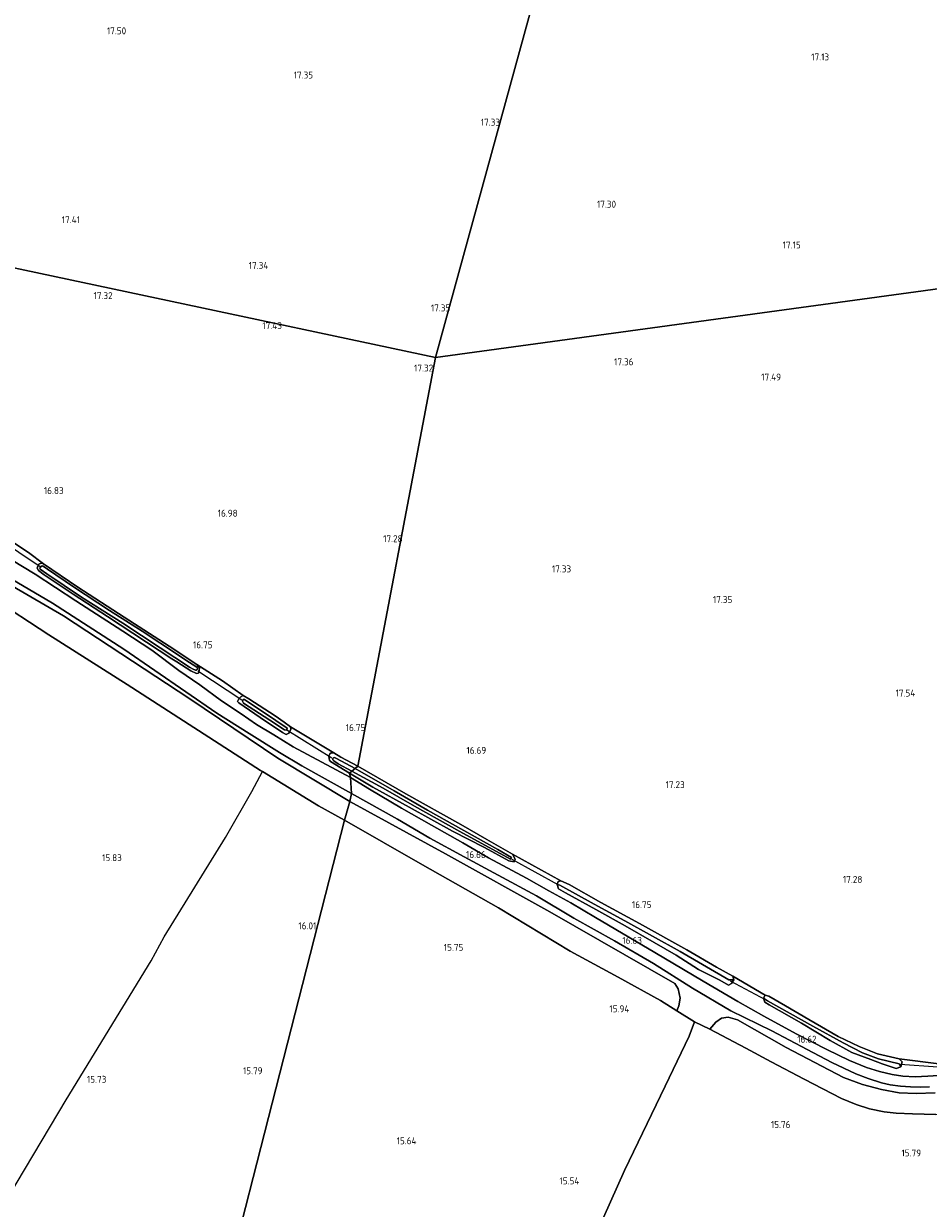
# Model space of a CAD drawing. Extents: x 196936 to 200438, y 361224 to 364196.
# Tile 146 of 256: x 199123 to 199357, y 361699 to 362006. Entities that reach past the tile are written whole.
import ezdxf
from ezdxf.enums import TextEntityAlignment as Align

# ---------------------------------------------------------------- set-up
doc = ezdxf.new("R2010")
doc.units = 0
for name, color, linetype, lineweight in [('B-ME-GR-BOUWLAND_AKKERBOUW-GV', 80, 'Continuous', 13), ('B-ME-GR-GRAS-GV', 60, 'Continuous', 13), ('B-ME-IE-TERREINAFSCHEIDING_KUNSTMATIG_HEKWERK-G', 20, 'IE-TERREINAFSCHEIDING-KUNSTMATIG', 18), ('B-ME-KW-KUNSTWERK_DUIKER-G', 170, 'Continuous', 18), ('B-ME-OG-HOOGTEPUNT-S', 7, 'Continuous', 25), ('B-ME-OG-TERREIN_GROEN-GV', 7, 'Continuous', 18), ('B-ME-OG-WATER_GREPPEL-G', 160, 'Continuous', 18), ('B-ME-OG-WATER_SLOOT-G', 120, 'Continuous', 18), ('B-ME-OG-WATER_SLOOT-GV', 120, 'Continuous', 18), ('B-ME-VH-ONVERHARD-GV', 252, 'Continuous', 18)]:
    doc.layers.add(name, color=color, linetype=linetype, lineweight=lineweight)
doc.styles.add('NLCS-ISO-ANNOTATIVE-T18', font='NLCS-ISO.ttf', dxfattribs={"height": 1.8})
doc.linetypes.add('IE-TERREINAFSCHEIDING-KUNSTMATIG', pattern='A,4,[82,NLCS.SHX,S=0.75,R=90,X=0,Y=0],4,-2', length=10)

# ---------------------------------------------------------------- blocks, each defined once
blk = doc.blocks.new('SAL-HOOGTELABEL-SO')
at = {"color": 0, "linetype": 'ByBlock', "lineweight": -2, "style": 'NLCS-ISO-ANNOTATIVE-T18'}
blk.add_attdef('HOOGTE', text='', height=1.8, dxfattribs=at).set_placement((2.79, 0), align=Align.RIGHT)

msp = doc.modelspace()

# ---------------------------------------------------------------- linework, layer by layer
at = {"layer": 'B-ME-GR-BOUWLAND_AKKERBOUW-GV'}
for points in [[(198948.629, 362152.655, 17.401), (198956.274, 362164.119, 17.347), (198971.11, 362189.922, 17.272), (198983.855, 362215.18, 17.215), (198991.348, 362231.277, 17.125), (198995.772, 362243.034, 17.146), (198998.691, 362252.907, 17.215), (199000.461, 362260.171, 17.206), (199002.431, 362269.923, 17.098), (199009.221, 362310.481, 16.79), (199009.642, 362313.388, 16.776), (199239.634, 362280.308, 17.026), (199246.631, 362276.106, 17.069), (199255.846, 362270.517, 17.095), (199267.174, 362263.831, 17.112), (199273.942, 362259.598, 17.129), (199281.877, 362254.546, 17.146), (199292.686, 362247.547, 17.172), (199304.734, 362240.021, 17.21), (199315.226, 362233.045, 17.226), (199229.178, 361919.435, 17.377), (198868.096, 361996.278, 17.378)], [(199448.086, 361949.395, 17.026), (199229.178, 361919.435, 17.377), (199315.226, 362233.045, 17.226)], [(198868.096, 361996.278, 17.378), (199229.178, 361919.435, 17.377), (199209.073, 361813.65, 16.753), (199204.67, 361815.969, 16.619), (199202.887, 361817.037, 16.707), (199191.616, 361823.78, 16.678), (199189.989, 361825.012, 16.663), (199187.643, 361826.686, 16.756), (199180.869, 361831.03, 16.744), (199179.409, 361831.917, 16.762), (199174.087, 361835.696, 16.794), (199167.408, 361839.938, 16.705), (199160.266, 361844.718, 16.56), (199148.602, 361852.164, 16.524), (199136.614, 361859.959, 16.517), (199127.764, 361866.056, 16.688), (199123.845, 361868.987, 16.904), (199117.21, 361873.343, 16.879)], [(199359.453, 361736.569, 16.775), (199349.211, 361737.83, 16.685), (199343.602, 361739.175, 16.682), (199338.789, 361740.995, 16.646), (199333.417, 361743.613, 16.568), (199325.815, 361748.046, 16.565), (199319.8, 361751.566, 16.577), (199315.418, 361754.03, 16.592), (199314.536, 361754.328, 16.592), (199306.092, 361759.29, 16.553), (199301.92, 361761.59, 16.598), (199294.253, 361766.061, 16.568), (199281.932, 361772.916, 16.655), (199271.948, 361778.363, 16.721), (199263.766, 361782.999, 16.697), (199261.615, 361783.94, 16.697), (199249.101, 361790.868, 16.655), (199242.491, 361794.634, 16.733), (199235.726, 361798.535, 16.7), (199221.464, 361806.471, 16.67), (199209.073, 361813.65, 16.753), (199229.178, 361919.435, 17.377), (199448.086, 361949.395, 17.026)]]:
    msp.add_polyline3d(points, dxfattribs=at)
at = {"layer": 'B-ME-GR-GRAS-GV'}
for points in [[(199117.21, 361873.343, 16.879), (199123.845, 361868.987, 16.904), (199127.764, 361866.056, 16.688), (199127.114, 361866.176, 16.695), (199126.541, 361865.905, 16.695), (199126.219, 361865.405, 16.695), (199126.097, 361864.891, 16.738), (199126.425, 361864.271, 16.741), (199127.887, 361863.144, 16.784), (199135.359, 361858.184, 16.741), (199144.258, 361852.377, 16.745), (199160.952, 361841.398, 16.706), (199162.271, 361840.641, 16.687), (199165.885, 361838.292, 16.776), (199167.279, 361837.589, 16.737), (199167.821, 361837.731, 16.687), (199168.045, 361838.39, 16.687), (199168.117, 361839.119, 16.687), (199167.408, 361839.938, 16.705), (199174.087, 361835.696, 16.794), (199179.409, 361831.917, 16.762), (199178.776, 361831.565, 16.792), (199178.242, 361831.073, 16.813), (199177.942, 361830.37, 16.843), (199178.313, 361830.057, 16.843), (199183.836, 361826.251, 16.867), (199189.565, 361822.336, 16.786), (199190.532, 361821.859, 16.774), (199191.215, 361822.179, 16.765), (199191.518, 361822.617, 16.765), (199191.693, 361823.177, 16.723), (199191.616, 361823.78, 16.678), (199202.887, 361817.037, 16.707), (199202.15, 361817.076, 16.771), (199201.824, 361816.848, 16.771), (199201.607, 361816.22, 16.771), (199201.616, 361815.54, 16.771), (199201.724, 361815.141, 16.771), (199202.017, 361814.8, 16.771), (199206.931, 361811.768, 16.771), (199207.199, 361810.725, 16.76), (199192.303, 361818.646, 16.822), (199187.319, 361821.695, 16.748), (199182.83, 361824.431, 16.827), (199178.89, 361827.141, 16.881), (199173.803, 361830.575, 16.905), (199168.14, 361834.705, 16.938), (199162.745, 361838.354, 16.921), (199155.74, 361843.637, 16.921), (199148.259, 361848.594, 16.918), (199136.13, 361856.431, 16.845), (199125.599, 361863.332, 16.805), (199110.403, 361872.526, 16.806)], [(199119.319, 361862.17, 16.828), (199130.032, 361855.808, 16.892), (199148.488, 361843.888, 16.897), (199172.607, 361827.348, 16.846), (199180.973, 361822.109, 16.795), (199188.763, 361817.13, 16.78), (199194.605, 361813.737, 16.771), (199207.419, 361806.505, 16.682), (199206.983, 361804.495, 16.783), (199188.345, 361815.672, 16.698), (199165.571, 361831.021, 16.854), (199132.927, 361852.514, 16.801), (199110.128, 361865.782, 16.665)], [(199114.225, 361857.304, 16.475), (199129.141, 361847.66, 16.368), (199149.388, 361834.746, 16.597), (199183.905, 361812.531, 16.211), (199184.402, 361812.228, 16.219), (199198.888, 361803.39, 16.293), (199205.629, 361799.665, 16.369), (199156.366, 361606.792, 15.861)], [(199360.648, 361733.585, 16.803), (199356.591, 361733.315, 16.778), (199353.298, 361733.223, 16.74), (199350.156, 361733.393, 16.727), (199347.403, 361733.795, 16.693), (199344.075, 361734.583, 16.64), (199340.71, 361735.61, 16.593), (199336.295, 361737.398, 16.596), (199330.462, 361740.24, 16.636), (199322.487, 361744.282, 16.673), (199314.15, 361748.891, 16.656), (199307.445, 361752.671, 16.626), (199298.437, 361757.942, 16.604), (199293.317, 361760.96, 16.603), (199285.95, 361765.404, 16.572), (199279.175, 361769.373, 16.56), (199270.582, 361774.409, 16.611), (199264.171, 361778.199, 16.603), (199258.536, 361781.35, 16.67), (199252.758, 361784.627, 16.699), (199242.885, 361789.882, 16.708), (199236.271, 361793.756, 16.701), (199228.128, 361798.308, 16.731), (199220.35, 361802.752, 16.699), (199212.063, 361807.67, 16.77), (199207.199, 361810.725, 16.76), (199206.931, 361811.768, 16.771), (199212.943, 361808.21, 16.772), (199222.332, 361803.039, 16.775), (199233.611, 361796.808, 16.688), (199241.873, 361792.532, 16.673), (199248.126, 361789.141, 16.619), (199249.572, 361788.857, 16.601), (199249.772, 361789.583, 16.637), (199249.101, 361790.868, 16.655), (199261.615, 361783.94, 16.697), (199260.92, 361783.739, 16.697), (199260.636, 361782.996, 16.697), (199261.043, 361781.894, 16.697), (199262.804, 361780.834, 16.607), (199270.651, 361776.51, 16.571), (199278.259, 361772.315, 16.451), (199285.751, 361767.977, 16.508), (199291.471, 361764.65, 16.553), (199297.28, 361760.986, 16.532), (199302.729, 361758.206, 16.517), (199305.006, 361756.954, 16.556), (199305.805, 361757.334, 16.553), (199306.348, 361758.318, 16.553), (199306.092, 361759.29, 16.553), (199314.536, 361754.328, 16.592), (199314.024, 361753.58, 16.592), (199314.393, 361752.491, 16.592), (199315.49, 361751.84, 16.538), (199323.94, 361747.091, 16.538), (199331.339, 361742.568, 16.55), (199336.916, 361739.516, 16.499), (199341.82, 361737.678, 16.55), (199344.734, 361736.579, 16.601), (199348.414, 361735.373, 16.685), (199349.603, 361735.777, 16.685), (199349.994, 361737.066, 16.685), (199349.211, 361737.83, 16.685), (199359.453, 361736.569, 16.775)], [(199358.477, 361729.074, 16.776), (199353.616, 361728.895, 16.789), (199349.164, 361729.035, 16.752), (199344.634, 361729.899, 16.728), (199339.715, 361731.23, 16.704), (199334.742, 361733.03, 16.696), (199319.929, 361740.813, 16.607), (199307.369, 361747.939, 16.627), (199304.95, 361748.595, 16.574), (199303.158, 361748.396, 16.498), (199301.75, 361747.359, 16.392), (199300.185, 361745.486, 16.154), (199296.173, 361747.399, 16.146), (199291.67, 361750.239, 16.195), (199292.172, 361751.603, 16.538), (199292.465, 361753.544, 16.615), (199291.995, 361755.948, 16.692), (199291.089, 361757.383, 16.732), (199258.777, 361775.921, 16.744), (199231.766, 361790.952, 16.862), (199206.983, 361804.495, 16.783), (199207.419, 361806.505, 16.682), (199219.307, 361799.885, 16.685), (199227.729, 361795.003, 16.697), (199236.587, 361790.124, 16.682), (199245.428, 361785.363, 16.701), (199255.289, 361780.008, 16.663), (199264.95, 361774.24, 16.639), (199275.486, 361768.43, 16.581), (199285.602, 361762.545, 16.564), (199295.677, 361756.141, 16.626), (199305.617, 361750.286, 16.621), (199316.18, 361745.135, 16.687), (199325.328, 361740.267, 16.617), (199331.755, 361736.919, 16.622), (199337.967, 361733.977, 16.641), (199341.167, 361732.737, 16.734), (199344.632, 361731.652, 16.767), (199346.869, 361731.153, 16.787), (199349.543, 361730.759, 16.799), (199352.09, 361730.555, 16.811), (199354.756, 361730.472, 16.811), (199357.003, 361730.556, 16.827)], [(199156.366, 361606.792, 15.861), (199205.629, 361799.665, 16.369), (199225.776, 361788.037, 16.314), (199245.472, 361776.939, 16.242), (199264.035, 361765.735, 16.352), (199276.491, 361758.962, 16.354), (199287.372, 361752.95, 16.242), (199291.67, 361750.239, 16.195), (199296.173, 361747.399, 16.146), (199294.805, 361743.753, 16.036), (199288.639, 361730.737, 15.877), (199278.08, 361708.92, 15.784), (199269.009, 361688.627, 15.613)], [(199269.009, 361688.627, 15.613), (199278.08, 361708.92, 15.784), (199288.639, 361730.737, 15.877), (199294.805, 361743.753, 16.036), (199296.173, 361747.399, 16.146), (199300.185, 361745.486, 16.154), (199309.461, 361740.604, 16.189), (199316.054, 361737.094, 16.187), (199324.554, 361732.574, 16.081), (199334.277, 361727.596, 16.067), (199338.007, 361726.06, 16.026), (199341.527, 361724.894, 16.069), (199345.267, 361724.144, 16.136), (199348.403, 361723.757, 16.297), (199352.646, 361723.579, 16.29), (199358.669, 361723.429, 16.338)]]:
    msp.add_polyline3d(points, dxfattribs=at)
for points in [[(199127.764, 361866.056, 16.688), (199136.614, 361859.959, 16.517), (199148.602, 361852.164, 16.524), (199160.266, 361844.718, 16.56), (199167.408, 361839.938, 16.705), (199168.117, 361839.119, 16.687), (199168.045, 361838.39, 16.687), (199167.821, 361837.731, 16.687), (199167.279, 361837.589, 16.737), (199165.885, 361838.292, 16.776), (199162.271, 361840.641, 16.687), (199160.952, 361841.398, 16.706), (199144.258, 361852.377, 16.745), (199135.359, 361858.184, 16.741), (199127.887, 361863.144, 16.784), (199126.425, 361864.271, 16.741), (199126.097, 361864.891, 16.738), (199126.219, 361865.405, 16.695), (199126.541, 361865.905, 16.695), (199127.114, 361866.176, 16.695)], [(199167.059, 361838.522, 15.905), (199167.316, 361838.461, 15.905), (199167.53, 361838.648, 15.905), (199167.559, 361838.913, 15.905), (199167.484, 361839.168, 15.905), (199167.176, 361839.444, 15.905), (199164.781, 361840.928, 15.905), (199162.682, 361842.375, 15.905), (199153.266, 361848.576, 15.905), (199144.773, 361853.948, 15.905), (199135.51, 361860.079, 15.905), (199128.731, 361864.672, 15.905), (199127.61, 361865.378, 15.905), (199127.36, 361865.471, 15.905), (199127.003, 361865.251, 15.905), (199126.798, 361864.96, 15.905), (199126.866, 361864.673, 15.905), (199128.545, 361863.461, 15.905), (199137.559, 361857.423, 15.905), (199148.255, 361850.613, 15.905), (199157.937, 361844.247, 15.905), (199165.545, 361839.288, 15.905), (199166.457, 361838.699, 15.905)], [(199180.869, 361831.03, 16.744), (199187.643, 361826.686, 16.756), (199189.989, 361825.012, 16.663), (199191.616, 361823.78, 16.678), (199191.693, 361823.177, 16.723), (199191.518, 361822.617, 16.765), (199191.215, 361822.179, 16.765), (199190.532, 361821.859, 16.774), (199189.565, 361822.336, 16.786), (199183.836, 361826.251, 16.867), (199178.313, 361830.057, 16.843), (199177.942, 361830.37, 16.843), (199178.242, 361831.073, 16.813), (199178.776, 361831.565, 16.792), (199179.409, 361831.917, 16.762)], [(199190.113, 361823.063, 15.901), (199190.612, 361822.914, 15.901), (199190.75, 361823.49, 15.901), (199184.921, 361827.418, 15.901), (199180.84, 361830.133, 15.901), (199179.724, 361830.923, 15.901), (199179.439, 361830.851, 15.901), (199179.238, 361830.464, 15.901), (199179.516, 361829.922, 15.901), (199186.263, 361825.556, 15.901)], [(199204.67, 361815.969, 16.619), (199209.073, 361813.65, 16.753), (199208.378, 361813.04, 15.901), (199203.54, 361815.649, 15.901), (199203.041, 361815.836, 15.901), (199202.754, 361815.768, 15.901), (199202.572, 361815.574, 15.901), (199202.592, 361815.229, 15.901), (199202.835, 361814.968, 15.901), (199204.022, 361814.246, 15.901), (199207.529, 361812.294, 15.901), (199206.931, 361811.768, 16.771), (199202.017, 361814.8, 16.771), (199201.724, 361815.141, 16.771), (199201.616, 361815.54, 16.771), (199201.607, 361816.22, 16.771), (199201.824, 361816.848, 16.771), (199202.15, 361817.076, 16.771), (199202.887, 361817.037, 16.707)], [(199249.772, 361789.583, 16.637), (199249.572, 361788.857, 16.601), (199248.126, 361789.141, 16.619), (199241.873, 361792.532, 16.673), (199233.611, 361796.808, 16.688), (199222.332, 361803.039, 16.775), (199212.943, 361808.21, 16.772), (199206.931, 361811.768, 16.771), (199207.529, 361812.294, 15.901), (199215.656, 361807.906, 15.902), (199223.737, 361803.292, 15.902), (199235.49, 361796.713, 15.902), (199248.569, 361789.519, 15.902), (199248.824, 361790.001, 15.902), (199245.31, 361792.028, 15.902), (199236.539, 361797.005, 15.902), (199227.099, 361802.267, 15.902), (199218.45, 361807.251, 15.902), (199208.378, 361813.04, 15.901), (199209.073, 361813.65, 16.753), (199221.464, 361806.471, 16.67), (199235.726, 361798.535, 16.7), (199242.491, 361794.634, 16.733), (199249.101, 361790.868, 16.655)], [(199306.348, 361758.318, 16.553), (199305.071, 361758.292, 15.695), (199292.498, 361765.617, 15.746), (199278.148, 361773.534, 15.773), (199270.22, 361777.898, 15.818), (199261.342, 361782.811, 15.839), (199260.636, 361782.996, 16.697), (199260.92, 361783.739, 16.697), (199261.615, 361783.94, 16.697), (199263.766, 361782.999, 16.697), (199271.948, 361778.363, 16.721), (199281.932, 361772.916, 16.655), (199294.253, 361766.061, 16.568), (199301.92, 361761.59, 16.598), (199306.092, 361759.29, 16.553)], [(199292.498, 361765.617, 15.746), (199305.071, 361758.292, 15.695), (199306.348, 361758.318, 16.553), (199305.805, 361757.334, 16.553), (199305.006, 361756.954, 16.556), (199302.729, 361758.206, 16.517), (199297.28, 361760.986, 16.532), (199291.471, 361764.65, 16.553), (199285.751, 361767.977, 16.508), (199278.259, 361772.315, 16.451), (199270.651, 361776.51, 16.571), (199262.804, 361780.834, 16.607), (199261.043, 361781.894, 16.697), (199260.636, 361782.996, 16.697), (199261.342, 361782.811, 15.839), (199270.22, 361777.898, 15.818), (199278.148, 361773.534, 15.773)], [(199349.994, 361737.066, 16.685), (199349.603, 361735.777, 16.685), (199349.178, 361736.536, 16.004), (199343.833, 361737.808, 15.986), (199339.701, 361739.377, 16.001), (199334.644, 361742.015, 15.887), (199326.811, 361746.295, 15.857), (199315.123, 361752.89, 15.872), (199314.024, 361753.58, 16.592), (199314.536, 361754.328, 16.592), (199315.418, 361754.03, 16.592), (199319.8, 361751.566, 16.577), (199325.815, 361748.046, 16.565), (199333.417, 361743.613, 16.568), (199338.789, 361740.995, 16.646), (199343.602, 361739.175, 16.682), (199349.211, 361737.83, 16.685)], [(199349.603, 361735.777, 16.685), (199348.414, 361735.373, 16.685), (199344.734, 361736.579, 16.601), (199341.82, 361737.678, 16.55), (199336.916, 361739.516, 16.499), (199331.339, 361742.568, 16.55), (199323.94, 361747.091, 16.538), (199315.49, 361751.84, 16.538), (199314.393, 361752.491, 16.592), (199314.024, 361753.58, 16.592), (199315.123, 361752.89, 15.872), (199326.811, 361746.295, 15.857), (199334.644, 361742.015, 15.887), (199339.701, 361739.377, 16.001), (199343.833, 361737.808, 15.986), (199349.178, 361736.536, 16.004)]]:
    msp.add_polyline3d(points, close=True, dxfattribs=at)
at = {"layer": 'B-ME-IE-TERREINAFSCHEIDING_KUNSTMATIG_HEKWERK-G'}
for points in [[(199149.388, 361834.746, 16.597), (199129.141, 361847.66, 16.368), (199114.225, 361857.304, 16.475), (199105.079, 361862.97, 16.485)], [(199183.905, 361812.531, 16.211), (199149.388, 361834.746, 16.597)], [(199183.905, 361812.531, 16.211), (199184.402, 361812.228, 16.219), (199198.888, 361803.39, 16.293), (199205.629, 361799.665, 16.369)], [(199158.937, 361769.45, 15.913), (199174.785, 361795.149, 15.883), (199181.66, 361807.099, 16.174), (199184.402, 361812.228, 16.219)], [(199261.525, 361672.599, 15.498), (199264.328, 361679.708, 15.571), (199265.026, 361681.48, 15.589), (199269.009, 361688.627, 15.613), (199278.08, 361708.92, 15.784), (199288.639, 361730.737, 15.877), (199294.805, 361743.753, 16.036), (199296.173, 361747.399, 16.146), (199291.67, 361750.239, 16.195), (199287.372, 361752.95, 16.242), (199276.491, 361758.962, 16.354), (199264.035, 361765.735, 16.352), (199245.472, 361776.939, 16.242), (199225.776, 361788.037, 16.314), (199205.629, 361799.665, 16.369)], [(199105.75, 361681.426, 15.82), (199111.611, 361690.768, 15.773), (199113.725, 361693.821, 15.659), (199120.889, 361705.936, 15.675), (199133.626, 361727.259, 15.801), (199155.559, 361763.191, 15.845), (199158.937, 361769.45, 15.913)], [(199296.173, 361747.399, 16.146), (199300.185, 361745.486, 16.154), (199309.461, 361740.604, 16.189), (199316.054, 361737.094, 16.187), (199324.554, 361732.574, 16.081), (199334.277, 361727.596, 16.067), (199338.007, 361726.06, 16.026), (199341.527, 361724.894, 16.069), (199345.267, 361724.144, 16.136), (199348.403, 361723.757, 16.297), (199352.646, 361723.579, 16.29), (199358.669, 361723.429, 16.338), (199363.79, 361723.736, 16.587), (199375.299, 361724.621, 16.741), (199383.872, 361725.355, 16.741)]]:
    msp.add_polyline3d(points, dxfattribs=at)
at = {"layer": 'B-ME-KW-KUNSTWERK_DUIKER-G'}
for points in [[(199127.105, 361865.065, 16.03), (199115.515, 361872.799, 15.961)], [(199179.07, 361830.672, 16.075), (199167.628, 361838.254, 16.075)], [(199202.337, 361815.721, 16.078), (199190.664, 361822.932, 16.078)], [(199248.91, 361789.502, 16.273), (199260.853, 361783.006, 16.273)], [(199305.395, 361758.013, 16.057), (199314.47, 361753.196, 16.083)], [(199349.439, 361736.467, 16.434), (199359.151, 361735.766, 16.434)]]:
    msp.add_polyline3d(points, dxfattribs=at)
at = {"layer": 'B-ME-OG-TERREIN_GROEN-GV'}
for points in [[(199206.983, 361804.495, 16.783), (199205.629, 361799.665, 16.369), (199198.888, 361803.39, 16.293), (199184.402, 361812.228, 16.219), (199183.905, 361812.531, 16.211), (199149.388, 361834.746, 16.597), (199129.141, 361847.66, 16.368), (199114.225, 361857.304, 16.475), (199105.079, 361862.97, 16.485), (199104.494, 361864.041, 16.582), (199104.586, 361864.625, 16.577), (199104.907, 361865.389, 16.573), (199105.824, 361865.917, 16.504), (199107.207, 361866.242, 16.5), (199110.128, 361865.782, 16.665), (199132.927, 361852.514, 16.801), (199165.571, 361831.021, 16.854), (199188.345, 361815.672, 16.698)], [(199292.172, 361751.603, 16.538), (199291.67, 361750.239, 16.195), (199287.372, 361752.95, 16.242), (199276.491, 361758.962, 16.354), (199264.035, 361765.735, 16.352), (199245.472, 361776.939, 16.242), (199225.776, 361788.037, 16.314), (199205.629, 361799.665, 16.369), (199206.983, 361804.495, 16.783), (199231.766, 361790.952, 16.862), (199258.777, 361775.921, 16.744), (199291.089, 361757.383, 16.732), (199291.995, 361755.948, 16.692), (199292.465, 361753.544, 16.615)]]:
    msp.add_polyline3d(points, close=True, dxfattribs=at)
msp.add_polyline3d([(199358.669, 361723.429, 16.338), (199352.646, 361723.579, 16.29), (199348.403, 361723.757, 16.297), (199345.267, 361724.144, 16.136), (199341.527, 361724.894, 16.069), (199338.007, 361726.06, 16.026), (199334.277, 361727.596, 16.067), (199324.554, 361732.574, 16.081), (199316.054, 361737.094, 16.187), (199309.461, 361740.604, 16.189), (199300.185, 361745.486, 16.154), (199301.75, 361747.359, 16.392), (199303.158, 361748.396, 16.498), (199304.95, 361748.595, 16.574), (199307.369, 361747.939, 16.627), (199319.929, 361740.813, 16.607), (199334.742, 361733.03, 16.696), (199339.715, 361731.23, 16.704), (199344.634, 361729.899, 16.728), (199349.164, 361729.035, 16.752), (199353.616, 361728.895, 16.789), (199358.477, 361729.074, 16.776)], dxfattribs=at)
at = {"layer": 'B-ME-OG-WATER_GREPPEL-G'}
for points in [[(199305.071, 361758.292, 15.695), (199292.498, 361765.617, 15.746), (199278.148, 361773.534, 15.773), (199270.22, 361777.898, 15.818), (199261.342, 361782.811, 15.839)], [(199315.123, 361752.89, 15.872), (199326.811, 361746.295, 15.857), (199334.644, 361742.015, 15.887), (199339.701, 361739.377, 16.001), (199343.833, 361737.808, 15.986), (199349.178, 361736.536, 16.004)]]:
    msp.add_polyline3d(points, dxfattribs=at)
at = {"layer": 'B-ME-OG-WATER_SLOOT-G'}
for points in [[(199127.114, 361866.176, 16.695), (199126.541, 361865.905, 16.695), (199126.219, 361865.405, 16.695), (199126.097, 361864.891, 16.738), (199126.425, 361864.271, 16.741), (199127.887, 361863.144, 16.784), (199135.359, 361858.184, 16.741), (199144.258, 361852.377, 16.745), (199160.952, 361841.398, 16.706), (199162.271, 361840.641, 16.687), (199165.885, 361838.292, 16.776), (199167.279, 361837.589, 16.737), (199167.821, 361837.731, 16.687), (199168.045, 361838.39, 16.687), (199168.117, 361839.119, 16.687), (199167.408, 361839.938, 16.705), (199160.266, 361844.718, 16.56), (199148.602, 361852.164, 16.524), (199136.614, 361859.959, 16.517), (199127.764, 361866.056, 16.688)], [(199179.409, 361831.917, 16.762), (199178.776, 361831.565, 16.792), (199178.242, 361831.073, 16.813), (199177.942, 361830.37, 16.843), (199178.313, 361830.057, 16.843), (199183.836, 361826.251, 16.867), (199189.565, 361822.336, 16.786), (199190.532, 361821.859, 16.774), (199191.215, 361822.179, 16.765), (199191.518, 361822.617, 16.765), (199191.693, 361823.177, 16.723), (199191.616, 361823.78, 16.678), (199189.989, 361825.012, 16.663), (199187.643, 361826.686, 16.756), (199180.869, 361831.03, 16.744)], [(199261.615, 361783.94, 16.697), (199260.92, 361783.739, 16.697), (199260.636, 361782.996, 16.697), (199261.043, 361781.894, 16.697), (199262.804, 361780.834, 16.607), (199270.651, 361776.51, 16.571), (199278.259, 361772.315, 16.451), (199285.751, 361767.977, 16.508), (199291.471, 361764.65, 16.553), (199297.28, 361760.986, 16.532), (199302.729, 361758.206, 16.517), (199305.006, 361756.954, 16.556), (199305.805, 361757.334, 16.553), (199306.348, 361758.318, 16.553), (199306.092, 361759.29, 16.553), (199301.92, 361761.59, 16.598), (199294.253, 361766.061, 16.568), (199281.932, 361772.916, 16.655), (199271.948, 361778.363, 16.721), (199263.766, 361782.999, 16.697)], [(199314.536, 361754.328, 16.592), (199314.024, 361753.58, 16.592), (199314.393, 361752.491, 16.592), (199315.49, 361751.84, 16.538), (199323.94, 361747.091, 16.538), (199331.339, 361742.568, 16.55), (199336.916, 361739.516, 16.499), (199341.82, 361737.678, 16.55), (199344.734, 361736.579, 16.601), (199348.414, 361735.373, 16.685), (199349.603, 361735.777, 16.685), (199349.994, 361737.066, 16.685), (199349.211, 361737.83, 16.685), (199343.602, 361739.175, 16.682), (199338.789, 361740.995, 16.646), (199333.417, 361743.613, 16.568), (199325.815, 361748.046, 16.565), (199319.8, 361751.566, 16.577), (199315.418, 361754.03, 16.592)]]:
    msp.add_polyline3d(points, close=True, dxfattribs=at)
for points in [[(199209.073, 361813.65, 16.753), (199204.67, 361815.969, 16.619), (199202.887, 361817.037, 16.707), (199202.15, 361817.076, 16.771), (199201.824, 361816.848, 16.771), (199201.607, 361816.22, 16.771), (199201.616, 361815.54, 16.771), (199201.724, 361815.141, 16.771), (199202.017, 361814.8, 16.771), (199206.931, 361811.768, 16.771)], [(199206.931, 361811.768, 16.771), (199212.943, 361808.21, 16.772), (199222.332, 361803.039, 16.775), (199233.611, 361796.808, 16.688), (199241.873, 361792.532, 16.673), (199248.126, 361789.141, 16.619), (199249.572, 361788.857, 16.601), (199249.772, 361789.583, 16.637), (199249.101, 361790.868, 16.655), (199242.491, 361794.634, 16.733), (199235.726, 361798.535, 16.7), (199221.464, 361806.471, 16.67), (199209.073, 361813.65, 16.753)]]:
    msp.add_polyline3d(points, dxfattribs=at)
at = {"layer": 'B-ME-OG-WATER_SLOOT-GV'}
for points in [[(199167.53, 361838.648, 15.905), (199167.316, 361838.461, 15.905), (199167.059, 361838.522, 15.905), (199166.457, 361838.699, 15.905), (199165.545, 361839.288, 15.905), (199157.937, 361844.247, 15.905), (199148.255, 361850.613, 15.905), (199137.559, 361857.423, 15.905), (199128.545, 361863.461, 15.905), (199126.866, 361864.673, 15.905), (199126.798, 361864.96, 15.905), (199127.003, 361865.251, 15.905), (199127.36, 361865.471, 15.905), (199127.61, 361865.378, 15.905), (199128.731, 361864.672, 15.905), (199135.51, 361860.079, 15.905), (199144.773, 361853.948, 15.905), (199153.266, 361848.576, 15.905), (199162.682, 361842.375, 15.905), (199164.781, 361840.928, 15.905), (199167.176, 361839.444, 15.905), (199167.484, 361839.168, 15.905), (199167.559, 361838.913, 15.905)], [(199190.75, 361823.49, 15.901), (199190.612, 361822.914, 15.901), (199190.113, 361823.063, 15.901), (199186.263, 361825.556, 15.901), (199179.516, 361829.922, 15.901), (199179.238, 361830.464, 15.901), (199179.439, 361830.851, 15.901), (199179.724, 361830.923, 15.901), (199180.84, 361830.133, 15.901), (199184.921, 361827.418, 15.901)], [(199208.378, 361813.04, 15.901), (199207.529, 361812.294, 15.901), (199204.022, 361814.246, 15.901), (199202.835, 361814.968, 15.901), (199202.592, 361815.229, 15.901), (199202.572, 361815.574, 15.901), (199202.754, 361815.768, 15.901), (199203.041, 361815.836, 15.901), (199203.54, 361815.649, 15.901)], [(199248.824, 361790.001, 15.902), (199248.569, 361789.519, 15.902), (199235.49, 361796.713, 15.902), (199223.737, 361803.292, 15.902), (199215.656, 361807.906, 15.902), (199207.529, 361812.294, 15.901), (199208.378, 361813.04, 15.901), (199218.45, 361807.251, 15.902), (199227.099, 361802.267, 15.902), (199236.539, 361797.005, 15.902), (199245.31, 361792.028, 15.902)]]:
    msp.add_polyline3d(points, close=True, dxfattribs=at)
at = {"layer": 'B-ME-VH-ONVERHARD-GV'}
for points in [[(199110.403, 361872.526, 16.806), (199125.599, 361863.332, 16.805), (199136.13, 361856.431, 16.845), (199148.259, 361848.594, 16.918), (199155.74, 361843.637, 16.921), (199162.745, 361838.354, 16.921), (199168.14, 361834.705, 16.938), (199173.803, 361830.575, 16.905), (199178.89, 361827.141, 16.881), (199182.83, 361824.431, 16.827), (199187.319, 361821.695, 16.748), (199192.303, 361818.646, 16.822), (199207.199, 361810.725, 16.76), (199207.419, 361806.505, 16.682), (199194.605, 361813.737, 16.771), (199188.763, 361817.13, 16.78), (199180.973, 361822.109, 16.795), (199172.607, 361827.348, 16.846), (199148.488, 361843.888, 16.897), (199130.032, 361855.808, 16.892), (199119.319, 361862.17, 16.828)], [(199357.003, 361730.556, 16.827), (199354.756, 361730.472, 16.811), (199352.09, 361730.555, 16.811), (199349.543, 361730.759, 16.799), (199346.869, 361731.153, 16.787), (199344.632, 361731.652, 16.767), (199341.167, 361732.737, 16.734), (199337.967, 361733.977, 16.641), (199331.755, 361736.919, 16.622), (199325.328, 361740.267, 16.617), (199316.18, 361745.135, 16.687), (199305.617, 361750.286, 16.621), (199295.677, 361756.141, 16.626), (199285.602, 361762.545, 16.564), (199275.486, 361768.43, 16.581), (199264.95, 361774.24, 16.639), (199255.289, 361780.008, 16.663), (199245.428, 361785.363, 16.701), (199236.587, 361790.124, 16.682), (199227.729, 361795.003, 16.697), (199219.307, 361799.885, 16.685), (199207.419, 361806.505, 16.682), (199207.199, 361810.725, 16.76), (199212.063, 361807.67, 16.77), (199220.35, 361802.752, 16.699), (199228.128, 361798.308, 16.731), (199236.271, 361793.756, 16.701), (199242.885, 361789.882, 16.708), (199252.758, 361784.627, 16.699), (199258.536, 361781.35, 16.67), (199264.171, 361778.199, 16.603), (199270.582, 361774.409, 16.611), (199279.175, 361769.373, 16.56), (199285.95, 361765.404, 16.572), (199293.317, 361760.96, 16.603), (199298.437, 361757.942, 16.604), (199307.445, 361752.671, 16.626), (199314.15, 361748.891, 16.656), (199322.487, 361744.282, 16.673), (199330.462, 361740.24, 16.636), (199336.295, 361737.398, 16.596), (199340.71, 361735.61, 16.593), (199344.075, 361734.583, 16.64), (199347.403, 361733.795, 16.693), (199350.156, 361733.393, 16.727), (199353.298, 361733.223, 16.74), (199356.591, 361733.315, 16.778), (199360.648, 361733.585, 16.803)]]:
    msp.add_polyline3d(points, dxfattribs=at)

# ---------------------------------------------------------------- block references
at = {"layer": 'B-ME-OG-HOOGTEPUNT-S'}
for p, values in [((199146.327, 362003.124, 17.503), {'HOOGTE': '17.50'}), ((199328.26, 361996.359, 17.125), {'HOOGTE': '17.13'}), ((199194.702, 361991.68, 17.347), {'HOOGTE': '17.35'}), ((199243.087, 361979.461, 17.326), {'HOOGTE': '17.33'}), ((199273.119, 361958.229, 17.301), {'HOOGTE': '17.30'}), ((199134.371, 361954.22, 17.41), {'HOOGTE': '17.41'}), ((199320.911, 361947.675, 17.152), {'HOOGTE': '17.15'}), ((199183.116, 361942.379, 17.335), {'HOOGTE': '17.34'}), ((199142.83, 361934.564, 17.318), {'HOOGTE': '17.32'}), ((199230.216, 361931.367, 17.347), {'HOOGTE': '17.35'}), ((199186.64, 361926.785, 17.428), {'HOOGTE': '17.43'}), ((199225.787, 361915.817, 17.319), {'HOOGTE': '17.32'}), ((199277.626, 361917.415, 17.36), {'HOOGTE': '17.36'}), ((199315.808, 361913.479, 17.492), {'HOOGTE': '17.49'}), ((199130.144, 361884.081, 16.829), {'HOOGTE': '16.83'}), ((199175.182, 361878.221, 16.976), {'HOOGTE': '16.98'}), ((199217.877, 361871.618, 17.276), {'HOOGTE': '17.28'}), ((199261.489, 361863.792, 17.33), {'HOOGTE': '17.33'}), ((199303.202, 361855.857, 17.349), {'HOOGTE': '17.35'}), ((199168.681, 361844.143, 16.752), {'HOOGTE': '16.75'}), ((199350.562, 361831.66, 17.543), {'HOOGTE': '17.54'}), ((199208.215, 361822.711, 16.75), {'HOOGTE': '16.75'}), ((199239.518, 361816.818, 16.691), {'HOOGTE': '16.69'}), ((199290.881, 361807.936, 17.233), {'HOOGTE': '17.23'}), ((199239.384, 361789.837, 16.661), {'HOOGTE': '16.66'}), ((199145.204, 361789.029, 15.831), {'HOOGTE': '15.83'}), ((199336.859, 361783.406, 17.282), {'HOOGTE': '17.28'}), ((199282.277, 361776.866, 16.751), {'HOOGTE': '16.75'}), ((199195.553, 361771.376, 16.007), {'HOOGTE': '16.01'}), ((199279.809, 361767.618, 16.634), {'HOOGTE': '16.63'}), ((199233.591, 361765.814, 15.752), {'HOOGTE': '15.75'}), ((199276.561, 361749.897, 15.938), {'HOOGTE': '15.94'}), ((199325.016, 361742.023, 16.619), {'HOOGTE': '16.62'}), ((199141.198, 361731.635, 15.725), {'HOOGTE': '15.73'}), ((199181.63, 361733.854, 15.788), {'HOOGTE': '15.79'}), ((199318.247, 361719.927, 15.764), {'HOOGTE': '15.76'}), ((199221.479, 361715.724, 15.638), {'HOOGTE': '15.64'}), ((199352.061, 361712.566, 15.785), {'HOOGTE': '15.79'}), ((199263.622, 361705.335, 15.536), {'HOOGTE': '15.54'})]:
    msp.add_blockref('SAL-HOOGTELABEL-SO', p, dxfattribs=at).add_auto_attribs(values)

doc.saveas('drawing.dxf')
